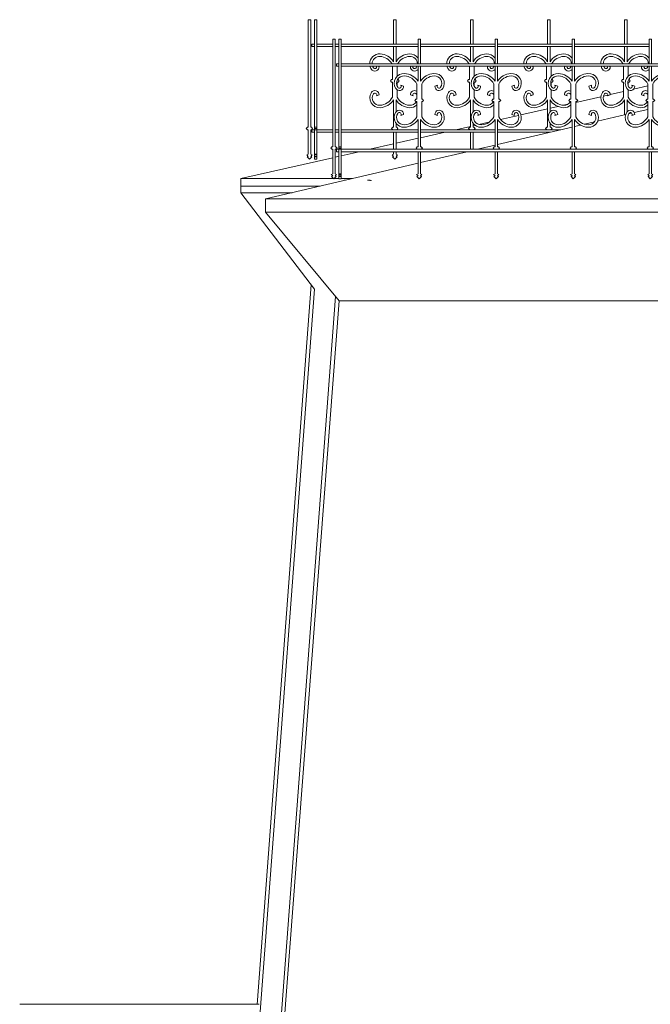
# Model space of a CAD drawing. Header units: metres. Extents: x -1.8 to 29.2, y -0.8 to 24.3.
# Tile 3 of 8: x -0.3 to 2.3, y 20.3 to 24.3. Entities that reach past the tile are written whole.
import ezdxf

# ---------------------------------------------------------------- set-up
doc = ezdxf.new("R2010")
doc.units = ezdxf.units.M
doc.layers.add('AV-STAVBA', color=7, linetype='Continuous', lineweight=18)

# ---------------------------------------------------------------- blocks, each defined once
blk = doc.blocks.new('Railing - BA_Kovaný sloupek_střecha-V8-Pohled SV')
at = {"layer": 'AV-STAVBA'}
for p, q in [((2.2322, 24.3), (2.2222, 24.3)), ((2.2222, 24.3), (2.2222, 24.2)), ((2.2322, 24.2), (2.2322, 24.3)), ((2.2222, 24.19), (2.2222, 24.1282)), ((2.2322, 24.1282), (2.2322, 24.19)), ((2.1634, 24.1076), (2.1566, 24.11)), ((2.2172, 24.11), (2.2172, 24.055)), ((2.2372, 24.0687), (2.2372, 24.11)), ((2.2978, 24.11), (2.291, 24.1076)), ((2.2137, 24.055), (2.2091, 24.05)), ((2.2091, 24.05), (2.2137, 24.045)), ((2.2172, 24.055), (2.2137, 24.055)), ((2.2137, 24.045), (2.2172, 24.045)), ((2.2172, 24.045), (2.2172, 23.983)), ((2.2372, 24.0284), (2.2372, 24.045)), ((2.2372, 24.045), (2.2407, 24.045)), ((2.2407, 24.055), (2.239, 24.055)), ((2.2453, 24.05), (2.2407, 24.055)), ((2.2407, 24.045), (2.2453, 24.05)), ((2.2372, 23.983), (2.2372, 24.0125)), ((2.1523, 23.9885), (2.1634, 23.9924)), ((2.2222, 23.9718), (2.2222, 23.911)), ((2.2322, 23.9231), (2.2322, 23.9718)), ((2.291, 23.9924), (2.3021, 23.9885))]:
    blk.add_line(p, q, dxfattribs=at)
for centre, radius, start, end in [((2.1648, 24.12), 0.0401, 86.5286, 179.9911), ((2.1648, 24.12), 0.0301, 86.5286, 179.9911), ((2.1629, 24.0891), 0.061, 30.6376, 86.5286), ((2.1629, 24.0891), 0.071, 33.3985, 86.5286), ((2.2915, 24.0891), 0.071, 93.4714, 146.6015), ((2.2915, 24.0891), 0.061, 93.4714, 149.3624), ((2.2896, 24.12), 0.0401, 37.1192, 93.4714), ((2.2896, 24.12), 0.0301, 0.0089, 93.4714), ((2.1648, 24.12), 0.0401, 194.5395, 213.3212), ((2.1459, 24.1076), 0.0175, 213.3212, 0), ((2.1648, 24.12), 0.0301, 199.4321, 213.3212), ((2.1459, 24.1076), 0.0075, 213.3212, 16.7607), ((2.3085, 24.1076), 0.0175, 180, 322.0832), ((2.3085, 24.1076), 0.0075, 163.2393, 326.6788), ((2.2896, 24.12), 0.0301, 326.6788, 340.5679), ((2.1459, 23.9924), 0.0175, 0, 146.6788), ((2.3085, 23.9924), 0.0175, 62.6569, 180), ((2.1648, 23.98), 0.0401, 146.6788, 273.4714), ((2.1648, 23.98), 0.0301, 146.6788, 273.4714), ((2.1459, 23.9924), 0.0075, 328.3812, 146.6788), ((2.1629, 24.0109), 0.061, 273.4714, 332.8394), ((2.1629, 24.0109), 0.071, 273.4714, 326.6015), ((2.2915, 24.0109), 0.071, 213.3985, 266.5286), ((2.2915, 24.0109), 0.061, 207.1606, 266.5286), ((2.2896, 23.98), 0.0301, 266.5286, 329.8303), ((2.3085, 23.9924), 0.0075, 33.3212, 211.6188), ((2.2896, 23.98), 0.0301, 22.7772, 33.3212), ((2.2896, 23.98), 0.0401, 266.5286, 313.8688)]:
    blk.add_arc(centre, radius, start, end, dxfattribs=at)
blk = doc.blocks.new('Railing - BA_Kovaný sloupek_střecha-V9-Pohled SV')
at = {"layer": 'AV-STAVBA'}
for p, q in [((1.9172, 24.3), (1.9072, 24.3)), ((1.9072, 24.3), (1.9072, 24.2)), ((1.9172, 24.2), (1.9172, 24.3)), ((1.9072, 24.19), (1.9072, 24.1282)), ((1.9172, 24.1282), (1.9172, 24.19)), ((1.8484, 24.1076), (1.8416, 24.11)), ((1.9022, 24.11), (1.9022, 24.055)), ((1.9222, 24.0687), (1.9222, 24.11)), ((1.9828, 24.11), (1.976, 24.1076)), ((1.8987, 24.055), (1.8941, 24.05)), ((1.8941, 24.05), (1.8987, 24.045)), ((1.9022, 24.055), (1.8987, 24.055)), ((1.8987, 24.045), (1.9022, 24.045)), ((1.9022, 24.045), (1.9022, 23.983)), ((1.9222, 24.0284), (1.9222, 24.045)), ((1.9222, 24.045), (1.9257, 24.045)), ((1.9257, 24.055), (1.924, 24.055)), ((1.9303, 24.05), (1.9257, 24.055)), ((1.9257, 24.045), (1.9303, 24.05)), ((1.9222, 23.983), (1.9222, 24.0125)), ((1.8373, 23.9885), (1.8484, 23.9924)), ((1.9072, 23.9718), (1.9072, 23.86)), ((1.9172, 23.9231), (1.9172, 23.9718)), ((1.976, 23.9924), (1.9871, 23.9885)), ((1.9037, 23.86), (1.8991, 23.855)), ((1.8991, 23.855), (1.9037, 23.85)), ((1.9072, 23.86), (1.9037, 23.86)), ((1.9172, 23.86), (1.9172, 23.8769)), ((1.9207, 23.86), (1.9172, 23.86)), ((1.9253, 23.855), (1.9207, 23.86)), ((1.9207, 23.85), (1.9253, 23.855)), ((1.9072, 23.84), (1.9072, 23.8372))]:
    blk.add_line(p, q, dxfattribs=at)
for centre, radius, start, end in [((1.8498, 24.12), 0.0401, 86.5286, 179.9911), ((1.8498, 24.12), 0.0301, 86.5286, 179.9911), ((1.8479, 24.0891), 0.061, 30.6376, 86.5286), ((1.8479, 24.0891), 0.071, 33.3985, 86.5286), ((1.9765, 24.0891), 0.071, 93.4714, 146.6015), ((1.9765, 24.0891), 0.061, 93.4714, 149.3624), ((1.9746, 24.12), 0.0401, 37.1192, 93.4714), ((1.9746, 24.12), 0.0301, 0.0089, 93.4714), ((1.8498, 24.12), 0.0401, 194.5395, 213.3212), ((1.8309, 24.1076), 0.0175, 213.3212, 0), ((1.8498, 24.12), 0.0301, 199.4321, 213.3212), ((1.8309, 24.1076), 0.0075, 213.3212, 16.7607), ((1.9935, 24.1076), 0.0175, 180, 322.0832), ((1.9935, 24.1076), 0.0075, 163.2393, 326.6788), ((1.9746, 24.12), 0.0301, 326.6788, 340.5679), ((1.8309, 23.9924), 0.0175, 0, 146.6788), ((1.9935, 23.9924), 0.0175, 62.6569, 180), ((1.8498, 23.98), 0.0401, 146.6788, 273.4714), ((1.8498, 23.98), 0.0301, 146.6788, 273.4714), ((1.8309, 23.9924), 0.0075, 328.3812, 146.6788), ((1.8479, 24.0109), 0.061, 273.4714, 332.8394), ((1.8479, 24.0109), 0.071, 273.4714, 326.6015), ((1.9765, 24.0109), 0.071, 213.3985, 266.5286), ((1.9765, 24.0109), 0.061, 207.1606, 266.5286), ((1.9746, 23.98), 0.0301, 266.5286, 329.8303), ((1.9935, 23.9924), 0.0075, 33.3212, 211.6188), ((1.9746, 23.98), 0.0301, 22.7772, 33.3212), ((1.9746, 23.98), 0.0401, 266.5286, 313.8688)]:
    blk.add_arc(centre, radius, start, end, dxfattribs=at)
blk = doc.blocks.new('Railing - BA_Kovaný sloupek_střecha-V10-Pohled SV')
at = {"layer": 'AV-STAVBA'}
for p, q in [((1.6022, 24.3), (1.5922, 24.3)), ((1.5922, 24.3), (1.5922, 24.2)), ((1.6022, 24.2), (1.6022, 24.3)), ((1.5922, 24.19), (1.5922, 24.1282)), ((1.6022, 24.1282), (1.6022, 24.19)), ((1.5334, 24.1076), (1.5266, 24.11)), ((1.5872, 24.11), (1.5872, 24.055)), ((1.6072, 24.0687), (1.6072, 24.11)), ((1.6678, 24.11), (1.661, 24.1076)), ((1.5837, 24.055), (1.5791, 24.05)), ((1.5791, 24.05), (1.5837, 24.045)), ((1.5872, 24.055), (1.5837, 24.055)), ((1.5837, 24.045), (1.5872, 24.045)), ((1.5872, 24.045), (1.5872, 23.983)), ((1.6072, 24.0284), (1.6072, 24.045)), ((1.6072, 24.045), (1.6107, 24.045)), ((1.6107, 24.055), (1.609, 24.055)), ((1.6153, 24.05), (1.6107, 24.055)), ((1.6107, 24.045), (1.6153, 24.05)), ((1.6072, 23.983), (1.6072, 24.0125)), ((1.5223, 23.9885), (1.5334, 23.9924)), ((1.5922, 23.9718), (1.5922, 23.86)), ((1.6022, 23.9231), (1.6022, 23.9718)), ((1.661, 23.9924), (1.6721, 23.9885)), ((1.5887, 23.86), (1.5841, 23.855)), ((1.5841, 23.855), (1.5887, 23.85)), ((1.5922, 23.86), (1.5887, 23.86)), ((1.6022, 23.86), (1.6022, 23.8769)), ((1.6057, 23.86), (1.6022, 23.86)), ((1.6103, 23.855), (1.6057, 23.86)), ((1.6057, 23.85), (1.6103, 23.855)), ((1.5922, 23.84), (1.5922, 23.77)), ((1.6022, 23.77), (1.6022, 23.84))]:
    blk.add_line(p, q, dxfattribs=at)
for centre, radius, start, end in [((1.5348, 24.12), 0.0401, 86.5286, 179.9911), ((1.5348, 24.12), 0.0301, 86.5286, 179.9911), ((1.5329, 24.0891), 0.061, 30.6376, 86.5286), ((1.5329, 24.0891), 0.071, 33.3985, 86.5286), ((1.6615, 24.0891), 0.071, 93.4714, 146.6015), ((1.6615, 24.0891), 0.061, 93.4714, 149.3624), ((1.6596, 24.12), 0.0401, 37.1192, 93.4714), ((1.6596, 24.12), 0.0301, 0.0089, 93.4714), ((1.5348, 24.12), 0.0401, 194.5395, 213.3212), ((1.5159, 24.1076), 0.0175, 213.3212, 0), ((1.5348, 24.12), 0.0301, 199.4321, 213.3212), ((1.5159, 24.1076), 0.0075, 213.3212, 16.7607), ((1.6785, 24.1076), 0.0175, 180, 322.0832), ((1.6785, 24.1076), 0.0075, 163.2393, 326.6788), ((1.6596, 24.12), 0.0301, 326.6788, 340.5679), ((1.5159, 23.9924), 0.0175, 0, 146.6788), ((1.6785, 23.9924), 0.0175, 62.6569, 180), ((1.5348, 23.98), 0.0401, 146.6788, 273.4714), ((1.5348, 23.98), 0.0301, 146.6788, 273.4714), ((1.5159, 23.9924), 0.0075, 328.3812, 146.6788), ((1.5329, 24.0109), 0.061, 273.4714, 332.8394), ((1.5329, 24.0109), 0.071, 273.4714, 326.6015), ((1.6615, 24.0109), 0.071, 213.3985, 266.5286), ((1.6615, 24.0109), 0.061, 207.1606, 266.5286), ((1.6596, 23.98), 0.0301, 266.5286, 329.8303), ((1.6785, 23.9924), 0.0075, 33.3212, 211.6188), ((1.6596, 23.98), 0.0301, 22.7772, 33.3212), ((1.6596, 23.98), 0.0401, 266.5286, 313.8688)]:
    blk.add_arc(centre, radius, start, end, dxfattribs=at)
blk = doc.blocks.new('Railing - BA_Kovaný sloupek_střecha-V11-Pohled SV')
at = {"layer": 'AV-STAVBA'}
for p, q in [((1.2872, 24.3), (1.2772, 24.3)), ((1.2772, 24.3), (1.2772, 24.2)), ((1.2872, 24.2), (1.2872, 24.3)), ((1.2772, 24.19), (1.2772, 24.1282)), ((1.2872, 24.1282), (1.2872, 24.19)), ((1.2184, 24.1076), (1.2116, 24.11)), ((1.2722, 24.11), (1.2722, 24.055)), ((1.2922, 24.0687), (1.2922, 24.11)), ((1.3528, 24.11), (1.346, 24.1076)), ((1.2687, 24.055), (1.2641, 24.05)), ((1.2641, 24.05), (1.2687, 24.045)), ((1.2722, 24.055), (1.2687, 24.055)), ((1.2687, 24.045), (1.2722, 24.045)), ((1.2722, 24.045), (1.2722, 23.983)), ((1.2922, 24.0284), (1.2922, 24.045)), ((1.2922, 24.045), (1.2957, 24.045)), ((1.2957, 24.055), (1.294, 24.055)), ((1.3003, 24.05), (1.2957, 24.055)), ((1.2957, 24.045), (1.3003, 24.05)), ((1.2922, 23.983), (1.2922, 24.0125)), ((1.2073, 23.9885), (1.2184, 23.9924)), ((1.2772, 23.9718), (1.2772, 23.86)), ((1.2872, 23.9231), (1.2872, 23.9718)), ((1.346, 23.9924), (1.3571, 23.9885)), ((1.2737, 23.86), (1.2691, 23.855)), ((1.2691, 23.855), (1.2737, 23.85)), ((1.2772, 23.86), (1.2737, 23.86)), ((1.2872, 23.86), (1.2872, 23.8769)), ((1.2907, 23.86), (1.2872, 23.86)), ((1.2953, 23.855), (1.2907, 23.86)), ((1.2907, 23.85), (1.2953, 23.855)), ((1.2772, 23.84), (1.2772, 23.77)), ((1.2872, 23.77), (1.2872, 23.84)), ((1.2772, 23.75), (1.2715, 23.7467)), ((1.2715, 23.7467), (1.2772, 23.741)), ((1.2772, 23.741), (1.2729, 23.7385)), ((1.2729, 23.7385), (1.2822, 23.7292)), ((1.2772, 23.76), (1.2772, 23.75)), ((1.2822, 23.7292), (1.2915, 23.7385)), ((1.2872, 23.75), (1.2872, 23.76)), ((1.2929, 23.7467), (1.2872, 23.75)), ((1.2872, 23.741), (1.2929, 23.7467)), ((1.2915, 23.7385), (1.2872, 23.741))]:
    blk.add_line(p, q, dxfattribs=at)
for centre, radius, start, end in [((1.2198, 24.12), 0.0401, 86.5286, 179.9911), ((1.2198, 24.12), 0.0301, 86.5286, 179.9911), ((1.2179, 24.0891), 0.061, 30.6376, 86.5286), ((1.2179, 24.0891), 0.071, 33.3985, 86.5286), ((1.3465, 24.0891), 0.071, 93.4714, 146.6015), ((1.3465, 24.0891), 0.061, 93.4714, 149.3624), ((1.3446, 24.12), 0.0401, 37.1192, 93.4714), ((1.3446, 24.12), 0.0301, 0.0089, 93.4714), ((1.2198, 24.12), 0.0401, 194.5395, 213.3212), ((1.2009, 24.1076), 0.0175, 213.3212, 0), ((1.2198, 24.12), 0.0301, 199.4321, 213.3212), ((1.2009, 24.1076), 0.0075, 213.3212, 16.7607), ((1.3635, 24.1076), 0.0175, 180, 322.0832), ((1.3635, 24.1076), 0.0075, 163.2393, 326.6788), ((1.3446, 24.12), 0.0301, 326.6788, 340.5679), ((1.2009, 23.9924), 0.0175, 0, 146.6788), ((1.3635, 23.9924), 0.0175, 62.6569, 180), ((1.2198, 23.98), 0.0401, 146.6788, 273.4714), ((1.2198, 23.98), 0.0301, 146.6788, 273.4714), ((1.2009, 23.9924), 0.0075, 328.3812, 146.6788), ((1.2179, 24.0109), 0.061, 273.4714, 332.8394), ((1.2179, 24.0109), 0.071, 273.4714, 326.6015), ((1.3465, 24.0109), 0.071, 213.3985, 266.5286), ((1.3465, 24.0109), 0.061, 207.1606, 266.5286), ((1.3446, 23.98), 0.0301, 266.5286, 329.8303), ((1.3635, 23.9924), 0.0075, 33.3212, 211.6188), ((1.3446, 23.98), 0.0301, 22.7772, 33.3212), ((1.3446, 23.98), 0.0401, 266.5286, 313.8688)]:
    blk.add_arc(centre, radius, start, end, dxfattribs=at)
blk = doc.blocks.new('Railing - BA_Kovaný sloupek_střecha_roh-1531454-Pohled SV')
at = {"layer": 'AV-STAVBA'}
for p, q in [((0.9532, 24.0814), (0.9532, 24.3)), ((0.9632, 24.3), (0.9532, 24.3)), ((0.9632, 24.3), (0.9632, 24.0814)), ((0.9532, 23.86), (0.9532, 24.0814)), ((0.9632, 24.0814), (0.9632, 23.86)), ((0.9532, 23.855), (0.9532, 23.86)), ((0.9532, 23.86), (0.9632, 23.86)), ((0.9532, 23.85), (0.9532, 23.855)), ((0.9532, 23.855), (0.9632, 23.855)), ((0.9532, 23.75), (0.9532, 23.85)), ((0.9532, 23.85), (0.9632, 23.85)), ((0.9632, 23.86), (0.9632, 23.855)), ((0.9632, 23.855), (0.9632, 23.85)), ((0.9632, 23.85), (0.9632, 23.75)), ((0.9532, 23.7467), (0.9532, 23.75)), ((0.9532, 23.75), (0.9632, 23.75)), ((0.9532, 23.741), (0.9532, 23.7467)), ((0.9532, 23.7467), (0.9632, 23.7467)), ((0.9532, 23.7385), (0.9532, 23.741)), ((0.9532, 23.741), (0.9632, 23.741)), ((0.9532, 23.7292), (0.9532, 23.7385)), ((0.9532, 23.7385), (0.9632, 23.7385)), ((0.9532, 23.7292), (0.9632, 23.7292)), ((0.9632, 23.75), (0.9632, 23.7467)), ((0.9632, 23.7467), (0.9632, 23.741)), ((0.9632, 23.741), (0.9632, 23.7385)), ((0.9632, 23.7385), (0.9632, 23.7292))]:
    blk.add_line(p, q, dxfattribs=at)
blk = doc.blocks.new('Railing - BA_Kovaný sloupek_střecha_roh-V12-Pohled SV')
at = {"layer": 'AV-STAVBA'}
for p, q in [((0.9382, 24.3), (0.9282, 24.3)), ((0.9282, 24.3), (0.9282, 24.0814)), ((0.9382, 24.0814), (0.9382, 24.3)), ((0.9282, 24.0814), (0.9282, 23.86)), ((0.9382, 23.86), (0.9382, 24.0814)), ((0.9247, 23.86), (0.9201, 23.855)), ((0.9201, 23.855), (0.9247, 23.85)), ((0.9282, 23.86), (0.9247, 23.86)), ((0.9247, 23.85), (0.9282, 23.85)), ((0.9282, 23.85), (0.9282, 23.75)), ((0.9417, 23.86), (0.9382, 23.86)), ((0.9382, 23.85), (0.9417, 23.85)), ((0.9382, 23.75), (0.9382, 23.85)), ((0.9463, 23.855), (0.9417, 23.86)), ((0.9417, 23.85), (0.9463, 23.855)), ((0.9282, 23.75), (0.9225, 23.7467)), ((0.9225, 23.7467), (0.9282, 23.741)), ((0.9282, 23.741), (0.9239, 23.7385)), ((0.9239, 23.7385), (0.9332, 23.7292)), ((0.9332, 23.7292), (0.9425, 23.7385)), ((0.9439, 23.7467), (0.9382, 23.75)), ((0.9382, 23.741), (0.9439, 23.7467)), ((0.9425, 23.7385), (0.9382, 23.741))]:
    blk.add_line(p, q, dxfattribs=at)
blk = doc.blocks.new('Railing - Railing-1526271-Pohled SV')
at = {"layer": 'AV-STAVBA'}
for p, q in [((0.9432, 24.2), (0.9532, 24.2)), ((0.9432, 24.2), (0.9432, 24.19)), ((0.9532, 24.19), (0.9432, 24.19)), ((0.9632, 24.2), (1.0282, 24.2)), ((1.0282, 24.19), (0.9632, 24.19)), ((1.0382, 24.2), (1.0532, 24.2)), ((1.0532, 24.19), (1.0382, 24.19)), ((1.0632, 24.2), (1.3772, 24.2)), ((1.3772, 24.19), (1.0632, 24.19)), ((1.3872, 24.2), (1.6922, 24.2)), ((1.6922, 24.19), (1.3872, 24.19)), ((1.7022, 24.2), (2.0072, 24.2)), ((2.0072, 24.19), (1.7022, 24.19)), ((2.0172, 24.2), (2.3222, 24.2)), ((2.3222, 24.19), (2.0172, 24.19)), ((0.9432, 23.85), (0.9532, 23.85)), ((0.9432, 23.85), (0.9432, 23.84)), ((0.9632, 23.85), (1.0282, 23.85)), ((1.0382, 23.85), (1.0532, 23.85)), ((1.0632, 23.85), (1.3772, 23.85)), ((1.3872, 23.85), (1.6922, 23.85)), ((1.7022, 23.85), (1.9618, 23.85)), ((0.9532, 23.84), (0.9432, 23.84)), ((1.0282, 23.84), (0.9632, 23.84)), ((1.0532, 23.84), (1.0382, 23.84)), ((1.3772, 23.84), (1.0632, 23.84)), ((1.6922, 23.84), (1.3872, 23.84)), ((1.9191, 23.84), (1.7022, 23.84))]:
    blk.add_line(p, q, dxfattribs=at)
for name in ['Railing - BA_Kovaný sloupek_střecha_roh-V12-Pohled SV', 'Railing - BA_Kovaný sloupek_střecha_roh-1531454-Pohled SV', 'Railing - BA_Kovaný sloupek_střecha-V11-Pohled SV', 'Railing - BA_Kovaný sloupek_střecha-V10-Pohled SV', 'Railing - BA_Kovaný sloupek_střecha-V9-Pohled SV', 'Railing - BA_Kovaný sloupek_střecha-V8-Pohled SV']:
    blk.add_blockref(name, (0, 0))
blk = doc.blocks.new('Railing - BA_Kovaný sloupek_střecha-V15-Pohled SV')
at = {"layer": 'AV-STAVBA'}
for p, q in [((4.5372, 24.22), (4.5272, 24.22)), ((4.5272, 24.22), (4.5272, 24.12)), ((4.5372, 24.12), (4.5372, 24.22)), ((4.5272, 24.11), (4.5272, 24.0482)), ((4.5372, 24.0482), (4.5372, 24.11)), ((4.4684, 24.0276), (4.4573, 24.0315)), ((4.5222, 24.037), (4.5222, 23.975)), ((4.5422, 23.975), (4.5422, 24.037)), ((4.6071, 24.0315), (4.596, 24.0276)), ((4.5187, 23.975), (4.5141, 23.97)), ((4.5141, 23.97), (4.5187, 23.965)), ((4.5222, 23.975), (4.5187, 23.975)), ((4.5187, 23.965), (4.5222, 23.965)), ((4.5222, 23.965), (4.5222, 23.903)), ((4.5457, 23.975), (4.5422, 23.975)), ((4.5422, 23.903), (4.5422, 23.965)), ((4.5422, 23.965), (4.5457, 23.965)), ((4.5503, 23.97), (4.5457, 23.975)), ((4.5457, 23.965), (4.5503, 23.97)), ((4.4573, 23.9085), (4.4684, 23.9124)), ((4.5272, 23.8918), (4.5272, 23.78)), ((4.5372, 23.78), (4.5372, 23.8918)), ((4.596, 23.9124), (4.6071, 23.9085)), ((4.5237, 23.78), (4.5191, 23.775)), ((4.5191, 23.775), (4.5237, 23.77)), ((4.5272, 23.78), (4.5237, 23.78)), ((4.5407, 23.78), (4.5372, 23.78)), ((4.5453, 23.775), (4.5407, 23.78)), ((4.5407, 23.77), (4.5453, 23.775)), ((4.5272, 23.76), (4.5272, 23.67)), ((4.5372, 23.67), (4.5372, 23.76)), ((4.5272, 23.67), (4.5215, 23.6667)), ((4.5215, 23.6667), (4.5272, 23.661)), ((4.5272, 23.661), (4.5229, 23.6585)), ((4.5229, 23.6585), (4.5322, 23.6492)), ((4.5322, 23.6492), (4.5415, 23.6585)), ((4.5429, 23.6667), (4.5372, 23.67)), ((4.5372, 23.661), (4.5429, 23.6667)), ((4.5415, 23.6585), (4.5372, 23.661))]:
    blk.add_line(p, q, dxfattribs=at)
for centre, radius, start, end in [((4.4698, 24.04), 0.0401, 86.5286, 213.3212), ((4.4698, 24.04), 0.0301, 86.5286, 213.3212), ((4.4679, 24.0091), 0.061, 27.1606, 86.5286), ((4.4679, 24.0091), 0.071, 33.3985, 86.5286), ((4.5965, 24.0091), 0.071, 93.4714, 146.6015), ((4.5965, 24.0091), 0.061, 93.4714, 152.8394), ((4.5946, 24.04), 0.0401, 326.6788, 93.4714), ((4.5946, 24.04), 0.0301, 326.6788, 93.4714), ((4.4509, 24.0276), 0.0175, 213.3212, 0), ((4.4509, 24.0276), 0.0075, 213.3212, 31.6188), ((4.6135, 24.0276), 0.0175, 180, 326.6788), ((4.6135, 24.0276), 0.0075, 148.3812, 326.6788), ((4.4509, 23.9124), 0.0175, 0, 146.6788), ((4.6135, 23.9124), 0.0175, 33.3212, 180), ((4.4698, 23.9), 0.0401, 146.6788, 273.4714), ((4.4698, 23.9), 0.0301, 146.6788, 273.4714), ((4.4509, 23.9124), 0.0075, 328.3812, 146.6788), ((4.4679, 23.9309), 0.061, 273.4714, 332.8394), ((4.4679, 23.9309), 0.071, 273.4714, 326.6015), ((4.5965, 23.9309), 0.071, 213.3985, 266.5286), ((4.5965, 23.9309), 0.061, 207.1606, 266.5286), ((4.5946, 23.9), 0.0401, 266.5286, 33.3212), ((4.5946, 23.9), 0.0301, 266.5286, 33.3212), ((4.6135, 23.9124), 0.0075, 33.3212, 211.6188)]:
    blk.add_arc(centre, radius, start, end, dxfattribs=at)
blk = doc.blocks.new('Railing - Railing-1527304-Pohled SV')
at = {"layer": 'AV-STAVBA'}
for p, q in [((1.0432, 24.12), (1.0532, 24.12)), ((1.0432, 24.12), (1.0432, 24.11)), ((1.0532, 24.11), (1.0432, 24.11)), ((1.0632, 24.12), (4.8712, 24.12)), ((4.8712, 24.11), (1.0632, 24.11)), ((1.0432, 23.77), (1.0532, 23.77)), ((1.0432, 23.77), (1.0432, 23.76)), ((1.0632, 23.77), (4.8712, 23.77)), ((1.0532, 23.76), (1.0432, 23.76)), ((4.8712, 23.76), (1.0632, 23.76))]:
    blk.add_line(p, q, dxfattribs=at)
for name, p in [('Railing - BA_Kovaný sloupek_střecha_roh-V12-Pohled SV', (0.1, -0.08)), ('Railing - BA_Kovaný sloupek_střecha_roh-1531454-Pohled SV', (0.1, -0.08)), ('Railing - BA_Kovaný sloupek_střecha-V15-Pohled SV', (-3.15, 0)), ('Railing - BA_Kovaný sloupek_střecha-V15-Pohled SV', (-2.835, 0)), ('Railing - BA_Kovaný sloupek_střecha-V15-Pohled SV', (-2.52, 0)), ('Railing - BA_Kovaný sloupek_střecha-V15-Pohled SV', (-2.205, 0))]:
    blk.add_blockref(name, p)

msp = doc.modelspace()

# ---------------------------------------------------------------- linework, layer by layer
at = {"layer": 'AV-STAVBA'}
for p, q in [((2.2172, 24.006), (2.1632, 23.9937)), ((2.2401, 24.0112), (2.2372, 24.0106)), ((2.3172, 24.0288), (2.2585, 24.0154)), ((2.1252, 23.9851), (2.0222, 23.9616)), ((2.1533, 23.9915), (2.1359, 23.9875)), ((1.9072, 23.9355), (1.798, 23.9106)), ((1.9504, 23.9453), (1.9177, 23.9378)), ((1.9897, 23.9542), (1.9718, 23.9502)), ((2.3172, 23.9332), (2.2615, 23.9202)), ((1.6922, 23.8865), (1.6867, 23.8853)), ((1.7043, 23.8893), (1.7022, 23.8888)), ((1.7883, 23.9084), (1.715, 23.8917)), ((2.2267, 23.912), (2.1117, 23.8851)), ((2.2511, 23.9178), (2.2388, 23.9149)), ((1.5922, 23.8637), (1.5318, 23.85)), ((1.6109, 23.868), (1.6022, 23.866)), ((1.6675, 23.8809), (1.626, 23.8715)), ((2.0072, 23.8606), (1.7022, 23.7892)), ((2.0423, 23.8688), (2.0172, 23.863)), ((2.0987, 23.8821), (2.0587, 23.8727)), ((1.3772, 23.8148), (1.2872, 23.7943)), ((1.4879, 23.84), (1.3872, 23.8171)), ((1.2772, 23.792), (1.1804, 23.77)), ((1.6922, 23.7868), (1.6203, 23.77)), ((1.0282, 23.7354), (0.6532, 23.65)), ((1.0532, 23.7411), (1.0382, 23.7376)), ((1.1364, 23.76), (1.0632, 23.7433)), ((1.5776, 23.76), (1.3872, 23.7154)), ((1.3772, 23.713), (0.7532, 23.5669)), ((0.6532, 23.65), (1.0324, 23.65)), ((0.6532, 23.65), (0.6532, 23.5924)), ((1.034, 23.65), (1.0532, 23.65)), ((1.0632, 23.65), (1.1081, 23.65)), ((1.075, 23.6436), (1.0749, 23.6422)), ((1.075, 23.6436), (1.0807, 23.6436)), ((1.1707, 23.6436), (1.1811, 23.6436)), ((1.1811, 23.6436), (1.1809, 23.6411)), ((1.1811, 23.6436), (1.1874, 23.6426)), ((0.9767, 23.6192), (0.6532, 23.6192)), ((0.862, 23.5924), (0.6532, 23.5924)), ((0.6532, 23.5924), (0.9541, 23.1978)), ((0.7532, 23.5669), (5.1532, 23.5669)), ((0.7532, 23.5669), (0.7532, 23.5126)), ((5.1532, 23.5126), (0.7532, 23.5126)), ((0.7532, 23.5126), (1.0544, 23.1496)), ((0.9406, 23.2155), (0.7197, 20.272)), ((1.0393, 23.1678), (0.6309, 17.7241)), ((0.9543, 23.1978), (0.731, 20.2422)), ((1.0544, 23.1498), (0.6428, 17.75)), ((4.86, 23.1498), (1.0544, 23.1498)), ((0.7282, 20.2724), (-0.2518, 20.2724))]:
    msp.add_line(p, q, dxfattribs=at)

# ---------------------------------------------------------------- block references
for name in ['Railing - Railing-1526271-Pohled SV', 'Railing - Railing-1527304-Pohled SV']:
    msp.add_blockref(name, (0, 0), dxfattribs=at)

doc.saveas('drawing.dxf')
